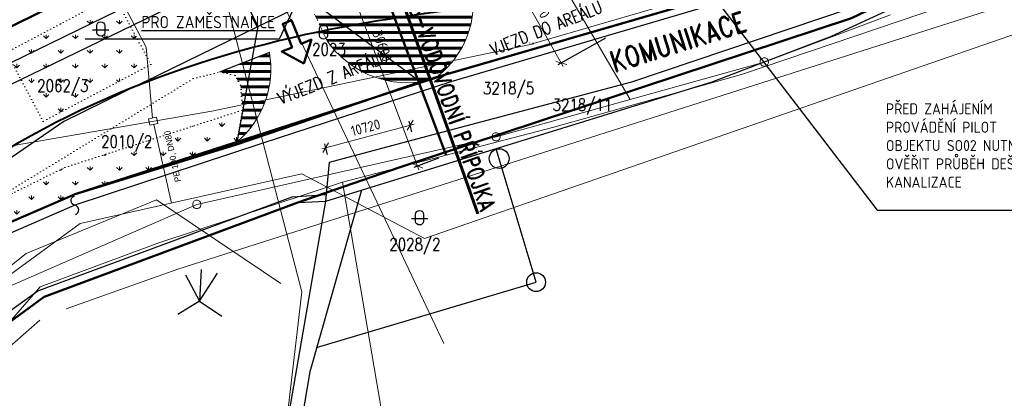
# Model space of a CAD drawing. Header units: millimetres. Extents: x 574189 to 1856771, y -1280639 to 333486.
# Tile 44 of 59: x 831243 to 951947, y 83361 to 129843. Entities that reach past the tile are written whole.
import ezdxf
from ezdxf import colors
from ezdxf.entities.mleader import LeaderData, LeaderLine
from ezdxf.enums import TextEntityAlignment as Align
from ezdxf.math import Vec2, Vec3

# ---------------------------------------------------------------- set-up
doc = ezdxf.new("R2010")
doc.units = ezdxf.units.MM
doc.linetypes.add('DASHED', pattern=[4.5, 3, -1.5])
doc.linetypes.add('DOT2', pattern=[0.875, 0.125, -0.75])
for name, color, linetype, lineweight in [('hranice', 3, 'Continuous', 20), ('hranice stavajici', 3, 'DOT2', 15), ('IN_C_TENKA', 7, 'Continuous', 18), ('IN_KOTY', 4, 'Continuous', 13), ('IN_NS_TLUSTA', 1, 'Continuous', 60), ('IN_SRAFY', 13, 'Continuous', 9), ('KJ-VODOVODNÍ PŘÍPOJKA', 172, 'VODA_PITNA_PODZ', 50), ('OstElektroNNnadz', 232, '_EL_VEDENI_NN_NADZ', 13), ('OstKanSplask', 34, 'KANALIZACE_SPLASKOVA_PODZ', 13), ('OstPlynNtl', 30, '633B', 13), ('OstSdelovaci', 216, 'EL_VEDENI_SLABOPROUD_PODZ', 13), ('OstVodPitna', 150, '616B', 13), ('Vrstva 18', 7, 'Continuous', 0), ('Vrstva 34', 7, 'Continuous', 0)]:
    doc.layers.add(name, color=color, linetype=linetype, lineweight=lineweight)
for name, color, linetype in [('IN_TEXT', 7, 'Continuous'), ('KATASTR', 251, 'Continuous'), ('popisy', 4, 'Continuous')]:
    doc.layers.add(name, color=color, linetype=linetype)
doc.styles.add('iso', font='isocp.shx')
doc.styles.add('Koty', font='romand.shx', dxfattribs={"width": 0.8})
doc.styles.add('Style-cs_Working', font='cs_Working.shx')
doc.linetypes.add('616B', pattern='A,5,-2,5,-5.5,[145,stn.shx,S=0.1,R=0,X=0,Y=0],-5.5,5,-2', length=30)
doc.linetypes.add('633B', pattern='A,5,-2,5,-5.5,[155,stn.shx,S=0.1,R=0,X=0,Y=0],-5.5,5,-2', length=30)
doc.linetypes.add('_EL_VEDENI_NN_NADZ', pattern='A,10,-15,[109,cadkon.shx,S=5,R=0,X=0,Y=0],-50,10,-10', length=95)
doc.linetypes.add('EL_VEDENI_NN_PODZ', pattern='A,35,-15,[109,cadkon.shx,S=5,R=0,X=0,Y=0],-50', length=100)
doc.linetypes.add('EL_VEDENI_SLABOPROUD_PODZ', pattern='A,35,-30,[116,cadkon.shx,S=5,R=0,X=0,Y=0],-35', length=100)
doc.linetypes.add('KANALIZACE_SPLASKOVA_PODZ', pattern='A,35,-15,[102,cadkon.shx,S=5,R=0,X=0,Y=5],-5,[102,cadkon.shx,S=5,R=0,X=20,Y=5],30,-15', length=100)
doc.linetypes.add('OCH_PASMO_PRUM_ZAVODU', pattern='A,17.5,[134,cadkon.shx,S=5,R=0,X=0,Y=-5],17.5,-10,0,-10', length=55)
doc.linetypes.add('PLYN_POTRUBI_NT_PODZ', pattern='A,35,-15,[112,cadkon.shx,S=2.5,R=0,X=0,Y=0],-50', length=100)
doc.linetypes.add('PLYN_POTRUBI_ST_PODZ', pattern='A,35,-15,[113,cadkon.shx,S=5,R=0,X=0,Y=0],-50', length=100)
doc.linetypes.add('VODA_PITNA_PODZ', pattern='A,35,-15,[117,cadkon.shx,S=1.25,R=0,X=0,Y=0],-50', length=100)
doc.linetypes.add('VODOVOD_NADZ', pattern='A,10,-15,[119,cadkon.shx,S=1.25,R=0,X=0,Y=0],-50,10,-10', length=95)
doc.dimstyles.new('iso 500', dxfattribs={"dimtxt": 1250, "dimasz": 1000, "dimexe": 500, "dimexo": 1000, "dimgap": 500, "dimtad": 1, "dimdec": 0, "dimrnd": 10, "dimzin": 0, "dimtxsty": 'iso', "dimblk": 'OBLIQUE', "dimcen": 2.5, "dimdle": 500, "dimclrd": 256, "dimclre": 256, "dimclrt": 256, "dimadec": 0, "dimazin": 0, "dimtfac": 1, "dimtdec": 0, "dimtmove": 0, "dimatfit": 3, "dimfxl": 1, "dimlwd": -1, "dimarcsym": 0})
pattern_1 = [(90, (692592, 0), (-1796.051, 1796.051), [476.25, -3115.852]), (45, (692592, 0), (-1796.05, 1796.05), [476.25, -2063.75]), (135, (692592, 0), (-1796.05, -1796.05), [476.25, -2063.75])]
pattern_2 = [(0, (-1241232, 395789.5), (0, 952.5), []), (0, (-1241232, 395908.5), (0, 952.5), []), (0, (-1241232, 396027.6), (0, 952.5), [])]

# ---------------------------------------------------------------- blocks, each defined once
blk = doc.blocks.new('Z620_2')
at = {"layer": 'Vrstva 34', "color": 32, "linetype": 'Continuous', "lineweight": 0}
for p, q in [((-0.5, 0.1), (-0.45, 0.25)), ((-0.5, -0.1), (-0.5, 0.1)), ((-0.45, 0.25), (-0.35, 0.4)), ((-0.35, 0.4), (-0.1, 0.5)), ((-0.1, 0.5), (0.1, 0.5)), ((0.1, 0.5), (0.35, 0.4)), ((0.35, 0.4), (0.45, 0.25)), ((0.45, 0.25), (0.5, 0.1)), ((0.5, 0.1), (0.5, -0.1)), ((-0.4, -0.35), (-0.5, -0.1)), ((-0.25, -0.45), (-0.4, -0.35)), ((-0.1, -0.5), (-0.25, -0.45)), ((0.1, -0.5), (-0.1, -0.5)), ((0.25, -0.45), (0.1, -0.5)), ((0.4, -0.35), (0.25, -0.45)), ((0.5, -0.1), (0.4, -0.35))]:
    blk.add_line(p, q, dxfattribs=at)
blk = doc.blocks.new('_Oblique')
at = {"layer": 'popisy', "color": 0, "lineweight": -2}
blk.add_line((-0.5, -0.5), (0.5, 0.5), dxfattribs=at)
blk = doc.blocks.new('*D28')
at = {"layer": 'DEFPOINTS', "color": 0, "transparency": 16777216}
for p in [(897595, 141938), (903922, 128064), (897631, 124526)]:
    blk.add_point(p, dxfattribs=at)
at = {"layer": 'IN_KOTY', "lineweight": -2, "transparency": 16777216}
for p, q in [((896724, 141448), (889748, 137526)), ((903051, 127574), (897195, 124281))]:
    blk.add_line(p, q, dxfattribs=at)
at = {"layer": 'IN_KOTY', "transparency": 16777216}
blk.add_line((889938, 138207), (897876, 124091), dxfattribs=at)
at = {"layer": 'IN_KOTY', "transparency": 16777216, "xscale": 1000, "yscale": 1000, "zscale": 1000}
for p, rotation in [((890183, 137771), 119.348446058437), ((897631, 124526), 299.348446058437)]:
    blk.add_blockref('_Oblique', p, dxfattribs=dict(at, rotation=rotation))
at = {"layer": 'IN_KOTY', "transparency": 16777216, "insert": (894888, 131700), "char_height": 1250, "attachment_point": 5, "rotation": 299.34845, "style": 'iso'}
blk.add_mtext('15190', dxfattribs=at)
blk = doc.blocks.new('*D42')
at = {"layer": 'DEFPOINTS', "color": 0, "transparency": 16777216}
for p in [(872783, 141857), (869288, 140549), (883513, 113197)]:
    blk.add_point(p, dxfattribs=at)
at = {"layer": 'IN_KOTY', "lineweight": -2, "transparency": 16777216}
for p, q in [((871847, 141507), (868820, 140374)), ((882576, 112847), (879550, 111714))]:
    blk.add_line(p, q, dxfattribs=at)
at = {"layer": 'IN_KOTY', "transparency": 16777216}
blk.add_line((880193, 111421), (869113, 141017), dxfattribs=at)
at = {"layer": 'IN_KOTY', "transparency": 16777216, "xscale": 1000, "yscale": 1000, "zscale": 1000}
for p, rotation in [((869288, 140549), 110.5252653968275), ((880018, 111889), 290.5252653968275)]:
    blk.add_blockref('_Oblique', p, dxfattribs=dict(at, rotation=rotation))
at = {"layer": 'IN_KOTY', "transparency": 16777216, "insert": (875707, 126613), "char_height": 1250, "attachment_point": 5, "rotation": 290.52527, "style": 'iso'}
blk.add_mtext('30600', dxfattribs=at)
blk = doc.blocks.new('*D44')
at = {"layer": 'DEFPOINTS', "color": 0, "transparency": 16777216}
for p in [(879116, 116898), (879594, 115108), (869239, 112342)]:
    blk.add_point(p, dxfattribs=at)
at = {"layer": 'IN_KOTY', "lineweight": -2, "transparency": 16777216}
for p, q in [((879336, 116074), (878987, 117381)), ((868981, 113308), (868632, 114615))]:
    blk.add_line(p, q, dxfattribs=at)
at = {"layer": 'IN_KOTY', "transparency": 16777216}
blk.add_line((868278, 114003), (879599, 117027), dxfattribs=at)
at = {"layer": 'IN_KOTY', "transparency": 16777216, "xscale": 1000, "yscale": 1000, "zscale": 1000}
for p, rotation in [((879116, 116898), 14.95565583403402), ((868761, 114132), 194.955655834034)]:
    blk.add_blockref('_Oblique', p, dxfattribs=dict(at, rotation=rotation))
at = {"layer": 'IN_KOTY', "transparency": 16777216, "insert": (873648, 116602), "char_height": 1250, "attachment_point": 5, "rotation": 14.95566, "style": 'iso'}
blk.add_mtext('10720', dxfattribs=at)
blk = doc.blocks.new('_OPEN30')
at = {"color": 0, "linetype": 'ByBlock'}
for p, q in [((-1, 0.27), (0, 0)), ((0, 0), (-1, -0.27)), ((0, 0), (-1, 0))]:
    blk.add_line(p, q, dxfattribs=at)

msp = doc.modelspace()

# ---------------------------------------------------------------- hatches: boundary and pattern name
at = {"layer": 'hranice'}
h = msp.add_hatch(dxfattribs=at)
h.set_pattern_fill('PLAST', color=5, scale=150)
h.set_pattern_definition(pattern_2)
edge = h.paths.add_edge_path()
edge.add_line((880362.9, 122199.8), (882325.3, 122772.1))
edge.add_arc((875312.3, 131951.2), 11551.5, 307.380632, 385.332307)
edge.add_line((885753.1, 136893.8), (884647.3, 138860.3))
edge.add_line((884647.3, 138860.3), (867281.9, 130752))
edge.add_line((867281.9, 130752), (868921.5, 127251.4))
edge.add_arc((878816.7, 134180.4), 12079.9, 215.001087, 277.354124)
h = msp.add_hatch(dxfattribs=at)
h.set_pattern_fill('PLAST', color=5, scale=150)
h.set_pattern_definition(pattern_2)
h.paths.add_polyline_path([(861860.9, 125822.9), (859709.3, 124968.2), (858064.8, 115865.6), (859565.1, 116597.5, 0.21050364)])
h.paths.add_polyline_path([(859709.3, 124968.2), (855812, 123420.2), (857646.2, 123005.2), (858338.4, 121725.5), (858583.7, 118737.6)])
h.paths.add_polyline_path([(859565.1, 116597.5), (858064.8, 115865.6), (857878, 114831.6, 0.05192345)])
at = {"layer": 'IN_SRAFY'}
h = msp.add_hatch(dxfattribs=at)
h.set_pattern_fill('GRASS', color=74, scale=100)
h.set_pattern_definition(pattern_1)
h.paths.add_polyline_path([(847327.3, 124324), (844828.9, 129051.9), (831376.4, 122507.7), (834108.1, 117338.4)])
h.paths.add_polyline_path([(844828.9, 129051.9), (843696.8, 131194.3), (830257.7, 124624.6), (831376.4, 122507.7)])
h.paths.add_polyline_path([(840686.4, 129108.8, -0.9407376), (841683.3, 129108.8), (841683.3, 128239.3, -0.87642233), (840686.4, 128248.2)], flags=16)
h.paths.add_polyline_path([(843696.8, 131194.3), (842843.8, 132808.4), (829624.5, 125822.8), (830257.7, 124624.6)])
h = msp.add_hatch(dxfattribs=at)
h.set_pattern_fill('GRASS', color=74, scale=100)
h.set_pattern_definition(pattern_1)
h.paths.add_polyline_path([(857878, 114831.6), (838027.6, 108420), (827413.9, 103852), (808998, 89990.7), (799028.6, 69699.1), (777538.9, 13253.8), (773561.5, 12643.7), (795815.5, 71096.5), (806225.3, 92284.3), (825954.6, 106356.9), (836795.1, 111699.9), (858583.7, 118737.6)])

# ---------------------------------------------------------------- linework, layer by layer
at = {"layer": 'DEFPOINTS'}
msp.add_line((861860.9, 125822.9), (855812, 123420.2), dxfattribs=at)
at = {"layer": 'hranice', "color": 5, "linetype": 'DASHED', "ltscale": 300}
msp.add_line((868921.5, 127251.4), (867286.1, 130754), dxfattribs=at)
at = {"layer": 'hranice', "color": 5}
for centre, radius, start, end in [((875312.3, 131951.2), 11551.5, 307.380632, 25.260492), ((878816.7, 134180.4), 12079.9, 215.001087, 277.354124), ((850242.2, 123815.8), 11790.8, 310.361633, 9.800591)]:
    msp.add_arc(centre, radius, start, end, dxfattribs=at)
at = {"layer": 'hranice', "linetype": 'OCH_PASMO_PRUM_ZAVODU', "lineweight": 40, "ltscale": 100}
msp.add_spline([(775149.2, 19063.3), (781910.2, 27469.5), (784017, 42275.4), (787323.3, 57530.2), (793572.1, 67495.3), (798895.4, 81015.8), (822522.8, 109187.4), (872842.7, 129328.7), (891645.7, 132308.2), (940184.8, 147826), (987716.3, 170801.3), (1005542.4, 180716.6), (1035338, 187644.4), (1058861.8, 188547.7)], degree=3, dxfattribs=at)
at = {"layer": 'IN_C_TENKA', "color": 165, "lineweight": 50}
msp.add_lwpolyline([(917716.7, 240065.5), (930361.5, 216767), (911950.6, 207118.8), (921566.1, 181635.2), (932883.7, 182753.8), (938143.7, 170151.7), (923532.7, 163609.7), (934614.3, 139661.3), (925353.5, 135320.5), (880362.9, 122199.8), (857823, 114527.1), (838027.6, 108420), (827413.9, 103852), (809105.4, 90209.3), (799028.6, 69699.1), (790693, 47039.8), (766136.3, 55091.1), (747987.6, 21319.7)], dxfattribs=at)
at = {"layer": 'IN_C_TENKA', "color": 8, "lineweight": 50}
for points in [[(777538.9, 13253.8), (799028.6, 69699.1), (808998, 89990.7), (827413.9, 103852), (838027.6, 108420), (883731.3, 123182.2), (923386.3, 134746.8), (926823.2, 136006.3), (933978.8, 139345.1), (957973.3, 151285.5), (989220.8, 167449), (1004036.8, 175726.2), (1015029.8, 178838.8), (1027459.6, 180798.2), (1057348.4, 179397.6)], [(788589.2, 13253.8), (814909.6, 81652.2), (834225.5, 95830.4), (865358.3, 107389.1), (877777.1, 111705.3), (933200.1, 130013.5), (963964, 144813.1), (1007364.1, 167235.3), (1020204.9, 170313.8), (1040562.2, 170218.5), (1057348.4, 168994.4)]]:
    msp.add_lwpolyline(points, dxfattribs=at)
at = {"layer": 'IN_C_TENKA', "color": 3, "linetype": 'DOT2', "lineweight": 20, "ltscale": 500}
for points in [[(842843.8, 132808.4), (847327.3, 124324), (834108.1, 117338.4), (829624.5, 125822.8), (842843.8, 132808.4)], [(825954.6, 106356.9), (852527.8, 122605.1), (855812, 123420.2), (857646.2, 123005.2), (858338.4, 121725.5), (858583.7, 118737.6)], [(858583.7, 118737.6), (857878, 114831.6)]]:
    msp.add_lwpolyline(points, dxfattribs=at)
msp.add_lwpolyline([(857878, 114831.6), (838027.6, 108420), (827413.9, 103852), (808998, 89990.7), (799028.6, 69699.1), (777538.9, 13253.8), (773561.5, 12643.7), (795815.5, 71096.5), (806225.3, 92284.3), (825954.6, 106356.9), (836795.1, 111699.9), (858583.7, 118737.6)], close=True, dxfattribs=at)
at = {"layer": 'KATASTR'}
for p, q in [((930745.2, 127835.9), (964643.5, 143419.2)), ((818948.3, 116461.7), (863764.8, 138263.8)), ((857373.3, 135251.5), (860436.3, 128992.3)), ((880362.9, 122199.8), (925353.5, 135320.5)), ((817964.5, 118615.1), (849701.6, 134129.7)), ((923766.7, 133928.7), (884077.9, 122199.8)), ((846556, 122199.8), (866987.9, 132198.4)), ((866987.9, 132198.4), (880362.9, 122199.8)), ((906276, 122199.8), (933200.1, 131286.2)), ((860436.3, 128992.3), (857823, 114527.1)), ((916142.3, 122199.8), (930745.2, 127835.9)), ((846556, 122199.8), (836646.8, 117350.7)), ((880362.9, 122199.8), (857823, 114527.1)), ((884077.9, 122199.8), (861062.8, 114678)), ((868774.2, 107544.2), (916142.3, 122199.8)), ((881154.8, 115525), (906276, 122199.8)), ((836646.8, 117350.7), (819819.9, 105768.3)), ((861062.8, 114678), (838017.5, 107056.8)), ((869238.8, 112342), (881154.8, 115525)), ((857823, 114527.1), (838027.6, 108420)), ((894549.7, 97618), (889659.4, 114006.1)), ((868774.2, 107544.2), (869238.8, 112342)), ((873137.7, 108894.3), (866798.9, 86606.3)), ((838027.6, 108420), (827413.9, 103852)), ((833470.9, 96556.6), (864642.8, 108095.5)), ((862606.7, 71971.3), (868774.2, 107544.2)), ((864642.8, 108095.5), (868856.9, 108398.4)), ((865358.3, 107389.1), (868774.2, 107544.2)), ((838017.5, 107056.8), (828254.5, 102812)), ((834225.5, 95830.4), (865358.3, 107389.1)), ((853486.1, 99157.2), (853286.6, 95288.4)), ((851570.4, 98519.1), (853286.6, 95288.4)), ((853286.6, 95288.4), (855480.5, 98726.4)), ((867647.6, 89590.3), (894549.7, 97618)), ((814055.7, 82641.6), (833470.9, 96556.6)), ((814909.6, 81652.2), (834225.5, 95830.4)), ((853286.6, 95288.4), (850612.6, 93653.2)), ((853286.6, 95288.4), (856040.4, 93453.8)), ((866798.9, 86606.3), (863908.8, 69414.1))]:
    msp.add_line(p, q, dxfattribs=at)
at = {"layer": 'KATASTR', "color": 7, "lineweight": 50}
msp.add_line((841841.8, 134764.4), (816326.9, 122199.8), dxfattribs=at)
at = {"layer": 'KATASTR'}
for points in [[(840686.4, 129108.8, -0.9407376), (841683.3, 129108.8), (841683.3, 128239.3, -0.87642233), (840686.4, 128248.2), (840686.4, 129108.8)], [(867981.7, 128748.8, -0.9407376), (868978.7, 128748.8), (868978.7, 127879.3, -0.87642233), (867981.7, 127888.3), (867981.7, 128748.8)], [(838082.8, 105922.4, 0.7743875), (838017.5, 107056.8, -0.78129221), (837952.2, 108190.4)], [(879766.6, 105944.8, -0.9407376), (880763.6, 105944.8), (880763.6, 105075.4, -0.87642233), (879766.6, 105084.3), (879766.6, 105944.8)]]:
    msp.add_lwpolyline(points, format="xyb", dxfattribs=at)
at = {"layer": 'KATASTR', "color": 7, "lineweight": 50}
msp.add_lwpolyline([(866076.2, 124463.7), (867010.6, 127396.7), (865740.6, 126885.2), (864582, 129762), (864031.6, 129540.3), (863481.3, 129318.7), (864639.9, 126441.9), (863369.9, 125930.5)], close=True, dxfattribs=at)
at = {"layer": 'KATASTR'}
for points in [[(840187.7, 128610.5), (842181.6, 128610.5)], [(867483, 128250.6), (869476.9, 128250.6)], [(879267.9, 105446.6), (881261.8, 105446.6)]]:
    msp.add_lwpolyline(points, dxfattribs=at)
for centre, radius in [((890024.1, 112783.8), 1210.8), ((894549.7, 97618), 1151.9)]:
    msp.add_circle(centre, radius, dxfattribs=at)
at = {"layer": 'KJ-VODOVODNÍ PŘÍPOJKA', "ltscale": 100}
msp.add_line((883513, 113197.5), (872911.2, 141515.2), dxfattribs=at)
at = {"layer": 'OstElektroNNnadz', "ltscale": 100}
for p, q in [((924838.1, 135851.8), (893649.1, 126769.8)), ((893649.1, 126769.8), (854815.7, 118602.5)), ((854815.7, 118602.5), (821929.9, 112898.7))]:
    msp.add_line(p, q, dxfattribs=at)
at = {"layer": 'OstElektroNNnadz', "linetype": 'EL_VEDENI_NN_PODZ', "ltscale": 100}
for p, q in [((832025.9, 101153.8), (848013.4, 107737.8)), ((848013.4, 107737.8), (863254.3, 97458)), ((814586, 87098.4), (832025.9, 101153.8))]:
    msp.add_line(p, q, dxfattribs=at)
at = {"layer": 'OstKanSplask', "ltscale": 100}
for p, q in [((883017.6, 159512.2), (906087.2, 120055.5)), ((922527.2, 124642.5), (937980.2, 130424.5)), ((889647.2, 115468.5), (922527.2, 124642.5)), ((852953.2, 107169.9), (889647.2, 115468.5)), ((828697.5, 96546.8), (852953.2, 107169.9))]:
    msp.add_line(p, q, dxfattribs=at)
at = {"layer": 'OstPlynNtl', "linetype": 'PLYN_POTRUBI_ST_PODZ', "ltscale": 100}
for p, q in [((880865.5, 102976.4), (1026982.9, 153662.7)), ((838639.8, 104832.7), (865825.4, 110909.8)), ((865825.4, 110909.8), (880865.5, 102976.4)), ((838639.8, 104832.7), (830002, 98478.4))]:
    msp.add_line(p, q, dxfattribs=at)
at = {"layer": 'OstPlynNtl', "linetype": 'PLYN_POTRUBI_NT_PODZ', "ltscale": 75}
for p, q in [((842205.7, 135050.9), (846737.2, 126475.8)), ((846737.2, 126475.8), (847511.1, 117764.1))]:
    msp.add_line(p, q, dxfattribs=at)
at = {"layer": 'OstPlynNtl', "linetype": 'PLYN_POTRUBI_ST_PODZ', "ltscale": 75}
msp.add_line((847685.6, 116983.3), (849842, 107336.8), dxfattribs=at)
at = {"layer": 'OstPlynNtl'}
msp.add_lwpolyline([(848173.6, 117092.4), (847197.6, 116874.2), (847023.1, 117655), (847999, 117873.1)], close=True, dxfattribs=at)
at = {"layer": 'OstSdelovaci', "ltscale": 100}
for p, q in [((854801.7, 138899.5), (865842.5, 96454.2)), ((850618.4, 99223), (959161.4, 133936.6)), ((836939.8, 94343.2), (850618.4, 99223)), ((865842.5, 96454.2), (861945.4, 63523.2)), ((823189.9, 83724.3), (833704.8, 92950.9))]:
    msp.add_line(p, q, dxfattribs=at)
at = {"layer": 'OstVodPitna', "linetype": 'VODOVOD_NADZ', "ltscale": 100}
msp.add_line((856799.9, 146115.7), (883223.4, 90104.5), dxfattribs=at)
at = {"layer": 'OstVodPitna', "ltscale": 500}
for p, q in [((919730.7, 123105.1), (949756.6, 133307.9)), ((896739.4, 116632.2), (919730.7, 123105.1)), ((870804.9, 109897.3), (896739.4, 116632.2)), ((866729.8, 108558.9), (870804.9, 109897.3)), ((870804.9, 109897.3), (877792.3, 69099.6)), ((848316.8, 102447.5), (866729.8, 108558.9)), ((833758.7, 97062.1), (848316.8, 102447.5)), ((817765.8, 78670.5), (833758.7, 97062.1))]:
    msp.add_line(p, q, dxfattribs=at)

# ---------------------------------------------------------------- block references
at = {"layer": 'OstKanSplask', "ltscale": 100, "xscale": 1000, "yscale": 1000, "zscale": 1000}
for p in [(922527.2, 124642.5), (852953.2, 107169.9)]:
    msp.add_blockref('Z620_2', p, dxfattribs=at)
at = {"layer": 'Vrstva 34', "color": 32, "linetype": 'Continuous', "lineweight": 0, "xscale": 1000, "yscale": 1000, "zscale": 1000}
msp.add_blockref('Z620_2', (889647.2, 115468.5), dxfattribs=at)

# ---------------------------------------------------------------- texts
at = {"layer": 'IN_NS_TLUSTA', "insert": (879334.2, 135951.3), "char_height": 2000, "width": 40978.946, "attachment_point": 1, "rotation": 289.550972, "style": 'Koty'}
msp.add_mtext('{\\LSO06-VODOVODNÍ PŘÍPOJKA}', dxfattribs=at)
at = {"layer": 'IN_TEXT', "insert": (903354.4, 125755.8), "char_height": 2500, "width": 15598.124, "attachment_point": 1, "rotation": 17.404775, "style": 'Koty'}
msp.add_mtext('KOMUNIKACE', dxfattribs=at)
at = {"layer": 'KATASTR', "color": 7, "lineweight": 50, "char_height": 1500, "width": 13833.422, "attachment_point": 1, "rotation": 21.901808, "style": 'Koty'}
for s, insert in [('VJEZD DO AREÁLU', (888735.1, 126778.9)), ('VÝJEZD Z AREÁLU', (862691.1, 120809))]:
    msp.add_mtext(s, dxfattribs=dict(at, insert=insert))
at = {"layer": 'KATASTR', "char_height": 1500, "width": 486.766, "attachment_point": 1, "style": 'Koty'}
for s, insert in [('2023', (867093.4, 126946.7)), ('2062/3', (833395.3, 122494.7)), ('3218/5', (888038.2, 122187.8)), ('3218/11', (896574.1, 120144.7)), ('2010/2', (841224.6, 115632.2)), ('2028/2', (876562.5, 103025.8))]:
    msp.add_mtext(s, dxfattribs=dict(at, insert=insert))
at = {"layer": 'OstPlynNtl', "linetype": 'Continuous', "lineweight": 13, "style": 'Style-cs_Working'}
msp.add_text('PE 100, DN80', height=749.994, rotation=102.308777, dxfattribs=at).set_placement((849980.5, 113066.1), align=Align.MIDDLE_CENTER)
at = {"layer": 'Vrstva 18', "color": 4, "linetype": 'Continuous', "lineweight": 0, "style": 'Style-cs_Working'}
msp.add_text('SLD', height=250, dxfattribs=at).set_placement((893649.1, 126769.8))

# ---------------------------------------------------------------- dimensions: what is measured, and where the dimension line sits
at = {"layer": 'IN_KOTY'}
for p1, p2, distance, picture, middle in [((883513, 113197.5), (872783.1, 141857.4), 3731.9, '*D42', (875706.6, 126613.4)), ((869238.8, 112342), (879594.3, 115108.2), 1852.5, '*D44', (873648.1, 116601.9))]:
    dim = msp.add_aligned_dim(p1=p1, p2=p2, distance=distance, dimstyle='iso 500', dxfattribs=at)
    dim.commit()
    dim.dimension.update_dxf_attribs({"geometry": picture, "text_midpoint": middle})
dim = msp.add_linear_dim(base=(897630.5, 124526.5), p1=(897595.5, 141938.5), p2=(903922.3, 128064.3), angle=119.348446, dimstyle='iso 500', override={"dimtmove": 1}, dxfattribs=at)
dim.commit()
dim.dimension.update_dxf_attribs({"geometry": '*D28', "text_midpoint": (894887.6, 131700)})

# ---------------------------------------------------------------- leaders
at = {"layer": 'hranice stavajici'}
ml = msp.add_multileader_mtext('Standard', dxfattribs=at)
ml.set_content('{\\H0.75x;PŘED ZAHÁJENÍM PROVÁDĚNÍ PILOT OBJEKTU SO02 NUTNO OVĚŘIT PRŮBĚH DEŠŤOVÉ KANALIZACE }', color=256, style='iso')
ml.set_leader_properties()
ml.build(insert=Vec2(0, 0))
ml.multileader.update_dxf_attribs({"text_left_attachment_type": 5, "text_right_attachment_type": 5, "arrow_head_size": 1000})
ctx = ml.context
ctx.base_point, ctx.char_height, ctx.arrow_head_size, ctx.plane_origin = Vec3(937440.6, 106457.6), 1800, 1000, Vec3(872871.6, 140313.3)
ctx.left_attachment, ctx.right_attachment = 5, 5
notes = []
notes.append((ctx, [(1, (1, 1, 0), (936342.4, 106457.6), (1, 0), 1098.2, [(0, [(902188.5, 151183)], 0, [])])]))
ctx.mtext.insert, ctx.mtext.width, ctx.mtext.defined_height, ctx.mtext.flow_direction = Vec3(937442.6, 119567.8), 20029.632, 16412.2, 5
at = {"layer": 'IN_TEXT'}
ml = msp.add_multileader_mtext('Standard', dxfattribs=at)
ml.set_content('PŘÍSTŘEŠEK NA KOLA\\P{\\LPRO ZAMĚSTNANCE}', color=256, style='iso')
ml.set_leader_properties()
ml.set_arrow_properties(name='OPEN30')
ml.build(insert=Vec2(0, 0))
ml.multileader.update_dxf_attribs({"text_left_attachment_type": 5, "text_right_attachment_type": 5, "dogleg_length": 500, "arrow_head_size": 1000})
ctx = ml.context
ctx.base_point, ctx.char_height, ctx.arrow_head_size, ctx.plane_origin = Vec3(843179.5, 127445.2), 1500, 1000, Vec3(834306.5, 139517.1)
ctx.left_attachment, ctx.right_attachment, ctx.text_align_type = 5, 5, 2
notes.append((ctx, [(0, (1, 1, 0), (863048.5, 127445.2), (-1, 0), 500, [(0, [(867825.9, 137654.2)], 0, [])])]))
ctx.mtext.insert, ctx.mtext.alignment, ctx.mtext.flow_direction = Vec3(862546.5, 132795.2), 3, 5
for ctx, leaders in notes:
    for number, flags, end, landing, length, lines in leaders:
        leader = LeaderData()
        leader.index, (leader.has_last_leader_line, leader.has_dogleg_vector, leader.attachment_direction) = number, flags
        leader.last_leader_point, leader.dogleg_vector, leader.dogleg_length = Vec3(end), Vec3(landing), length
        for number, points, colour, breaks in lines:
            line = LeaderLine()
            line.index, line.vertices, line.color, line.breaks = number, Vec3.list(points), colors.encode_raw_color(colour), breaks
            leader.lines.append(line)
        ctx.leaders.append(leader)

doc.saveas('drawing.dxf')
